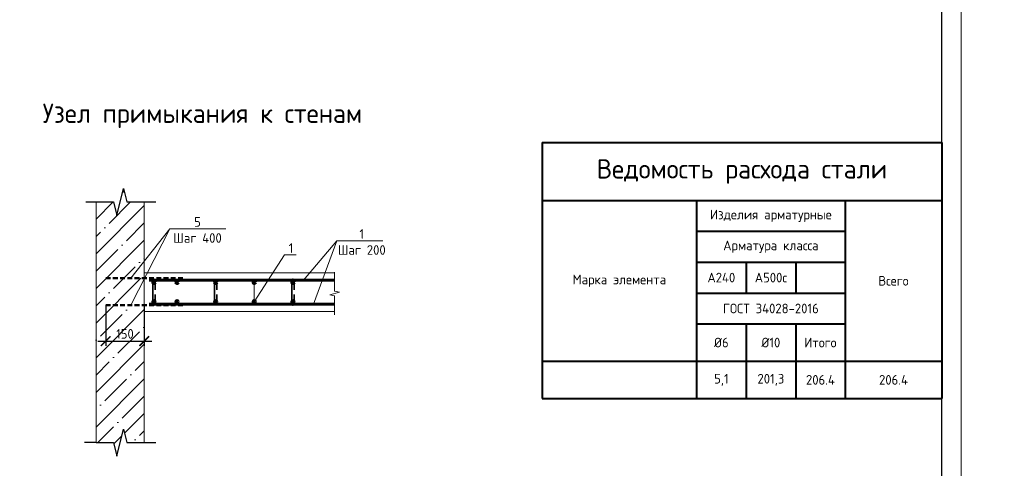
# Model space of a CAD drawing. Header units: millimetres. Extents: x 130535 to 3472113, y -231620 to 121434.
# Tile 129 of 133: x 778330 to 803833, y 6165 to 17792. Entities that reach past the tile are written whole.
import ezdxf
from ezdxf import colors
from ezdxf.entities.mleader import LeaderData, LeaderLine
from ezdxf.enums import TextEntityAlignment as Align
from ezdxf.math import Vec2, Vec3

# ---------------------------------------------------------------- set-up
doc = ezdxf.new("R2010")
doc.units = ezdxf.units.MM
doc.linetypes.add('DASHED2', pattern=[0.375, 0.25, -0.125])
doc.layers.get('DEFPOINTS').update_dxf_attribs({"color": 1, "lineweight": 0})
for name, color, linetype, lineweight in [('Основная 0.35', 200, 'Continuous', 35), ('Основная 0.6', 142, 'Continuous', 60), ('Основная 0.60', 142, 'Continuous', 60), ('РАЗМЕРЫ', 1, 'Continuous', 9), ('Символы 0.20', 1, 'Continuous', 20), ('Тонкая', 81, 'Continuous', 20), ('Тонкая 0.20', 30, 'Continuous', 20), ('ТОНКИЕ', 7, 'Continuous', 9), ('штриховка', 7, 'Continuous', 18)]:
    doc.layers.add(name, color=color, linetype=linetype, lineweight=lineweight)
doc.layers.add('ТОЛСТЫЕ_ОСНОВНЫЕ', color=6, linetype='Continuous')
doc.styles.add('GOST-2.304_Type-B', font='GOST_Common.ttf')
doc.styles.add('ГОСТ', font='isocpeur.TTF')
doc.dimstyles.new('СПДС', dxfattribs={"dimscale": 100, "dimtxt": 2.5, "dimasz": 2.5, "dimexe": 1.25, "dimexo": 0, "dimtad": 1, "dimdec": 0, "dimtxsty": 'GOST-2.304_Type-B', "dimblk": 'ARCHTICK', "dimcen": 2.5, "dimdle": 2, "dimadec": 0, "dimazin": 2, "dimtfac": 0.75, "dimtdec": 0, "dimtmove": 1, "dimatfit": 3, "dimfxl": 1, "dimtolj": 1, "dimarcsym": 1})

# ---------------------------------------------------------------- blocks, each defined once
blk = doc.blocks.new('_None')
blk = doc.blocks.new('*U5')
at = {"layer": 'ТОЛСТЫЕ_ОСНОВНЫЕ', "color": 6}
blk.add_lwpolyline([(20, 5), (589, 5), (589, 415), (20, 415)], close=True, dxfattribs=at)
at = {"layer": 'ТОНКИЕ'}
blk.add_lwpolyline([(0, 0), (594, 0), (594, 420), (0, 420)], close=True, dxfattribs=at)
blk = doc.blocks.new('*T496')
at = {"layer": 'Основная 0.6', "color": 0, "lineweight": 40, "transparency": 16777216}
for p, q in [((0, 0), (10350, 0)), ((0, 0), (0, -6633)), ((10350, 0), (10350, -6633)), ((0, -1500), (10350, -1500)), ((4000, -1500), (4000, -6633)), ((7850, -1500), (7850, -6633)), ((4000, -2300), (7850, -2300)), ((4000, -3100), (7850, -3100)), ((5283, -3100), (5283, -3900)), ((6567, -3100), (6567, -3900)), ((4000, -3900), (7850, -3900)), ((4000, -4700), (7850, -4700)), ((5283, -4700), (5283, -6633)), ((6567, -4700), (6567, -6633)), ((0, -5667), (10350, -5667)), ((0, -6633), (10350, -6633))]:
    blk.add_line(p, q, dxfattribs=at)
at = {"layer": 'Основная 0.6', "color": 0, "transparency": 16777216, "attachment_point": 5, "style": 'GOST-2.304_Type-B'}
for s, insert, char_height, width in [('Ведомость расхода стали', (5175, -750), 500, 10050), ('Изделия арматурные', (5925, -1900), 250, 3550), ('Арматура класса', (5925, -2700), 250, 3550), ('Марка элемента', (2000, -3583), 250, 3700), ('А240', (4642, -3500), 250, 983.33), ('А500с', (5925, -3500), 250, 983.33), ('Всего', (9100, -3583), 250, 2200), ('ГОСТ 34028-2016', (5925, -4300), 250, 3550), ('%%C6', (4642, -5183), 250, 983.33), ('%%C10', (5925, -5183), 250, 983.33), ('Итого', (7208, -5183), 250, 983.33), ('5,1', (4642, -6150), 250, 983.33), ('201,3', (5925, -6150), 250, 983.33), ('206.4', (7208, -6150), 250, 983.33), ('206.4', (9100, -6150), 250, 2200)]:
    blk.add_mtext(s, dxfattribs=dict(at, insert=insert, char_height=char_height, width=width))
blk = doc.blocks.new('_ArchTick')
at = {"color": 0, "linetype": 'ByBlock', "const_width": 0.15}
blk.add_lwpolyline([(-0.5, -0.5), (0.5, 0.5)], dxfattribs=at)
blk = doc.blocks.new('*D548')
at = {"layer": 'DEFPOINTS', "color": 0, "linetype": 'Continuous', "lineweight": 0, "transparency": 16777216}
for p in [(780557, 10389), (781557, 10389), (781557, 9463)]:
    blk.add_point(p, dxfattribs=at)
at = {"layer": 'РАЗМЕРЫ', "color": 0, "linetype": 'Continuous', "lineweight": -2, "transparency": 16777216}
for p, q in [((780557, 10389), (780557, 9338)), ((781557, 10389), (781557, 9338)), ((780357, 9463), (781757, 9463))]:
    blk.add_line(p, q, dxfattribs=at)
at = {"layer": 'РАЗМЕРЫ', "color": 0, "linetype": 'Continuous', "lineweight": -2, "transparency": 16777216, "xscale": 250, "yscale": 250, "zscale": 250, "rotation": 180}
blk.add_blockref('_ArchTick', (780557, 9463), dxfattribs=at)
at = {"layer": 'РАЗМЕРЫ', "color": 0, "linetype": 'Continuous', "lineweight": -2, "transparency": 16777216, "xscale": 250, "yscale": 250, "zscale": 250}
blk.add_blockref('_ArchTick', (781557, 9463), dxfattribs=at)
at = {"layer": 'РАЗМЕРЫ', "color": 0, "linetype": 'Continuous', "lineweight": 0, "transparency": 16777216, "insert": (781057, 9650), "char_height": 250, "attachment_point": 5, "style": 'GOST-2.304_Type-B'}
blk.add_mtext('\\A1;150', dxfattribs=at)

msp = doc.modelspace()

# ---------------------------------------------------------------- hatches: boundary and pattern name
at = {"layer": 'штриховка', "linetype": 'Continuous', "lineweight": 0}
h = msp.add_hatch(dxfattribs=at)
h.set_pattern_fill('ANSI35', color=256, scale=100)
h.set_pattern_definition([(45, (-45201.2, 135429.3), (-449.0128, 449.0128), []), (45, (-44752.2, 135429.3), (-449.0128, 449.0128), [793.75, -158.75, 0, -158.75])])
h.paths.add_polyline_path([(781557, 10230.5), (781557, 10230.5), (781557, 10388.8), (781209, 10388.8), (781557, 11071.9), (781557, 11091.3), (781209, 11091.3), (781557, 11532.8), (781557, 13070.5), (781107, 13070.5), (781019.5, 13420.5), (780844.5, 12720.5), (780757, 13070.5), (780307, 13070.5), (780307, 6830.5), (780757, 6830.5), (780844.5, 6480.5), (781019.5, 7180.5), (781107, 6830.5), (781557, 6830.5)])

# ---------------------------------------------------------------- linework, layer by layer
at = {"color": 0, "linetype": 'ByBlock', "lineweight": -2}
for p, q in [((780045.6, 13070.5), (780757, 13070.5)), ((781107, 13070.5), (781557, 13070.5)), ((781557, 13070.5), (781857, 13070.5)), ((780307, 6830.5), (780007, 6830.5)), ((780307, 6830.5), (780757, 6830.5)), ((781107, 6830.5), (781557, 6830.5)), ((781557, 6830.5), (781857, 6830.5))]:
    msp.add_line(p, q, dxfattribs=at)
at = {"linetype": 'DASHED2', "lineweight": 50, "ltscale": 500}
for p, q in [((782557, 11091.3), (780557, 11091.3)), ((782557, 10388.8), (780557, 10388.8))]:
    msp.add_line(p, q, dxfattribs=at)
at = {"color": 0, "linetype": 'ByBlock', "lineweight": -2}
for points in [[(780757, 13070.5), (780844.5, 12720.5), (781019.5, 13420.5), (781107, 13070.5)], [(780757, 6830.5), (780844.5, 6480.5), (781019.5, 7180.5), (781107, 6830.5)]]:
    msp.add_lwpolyline(points, dxfattribs=at)
at = {"layer": 'Основная 0.35'}
for p, q in [((781777, 11040.5), (781777, 10420.5)), ((781837, 11040.5), (781837, 10790.5)), ((783377, 11040.5), (783377, 10420.5)), ((783437, 11040.5), (783437, 10790.5)), ((785377, 11040.5), (785377, 10420.5)), ((785437, 11040.5), (785437, 10790.5)), ((781837, 10420.5), (781837, 10670.5)), ((783437, 10420.5), (783437, 10670.5)), ((785437, 10420.5), (785437, 10670.5))]:
    msp.add_line(p, q, dxfattribs=at)
for centre, start, end in [((781807, 11040.5), 0, 180), ((785407, 11040.5), 0, 180), ((781807, 10420.5), 180, 0), ((785407, 10420.5), 180, 0)]:
    msp.add_arc(centre, 30, start, end, dxfattribs=at)
at = {"layer": 'Основная 0.60'}
for p, q in [((786484.5, 11040.5), (781682, 11040.5)), ((786484.5, 10420.5), (781682, 10420.5))]:
    msp.add_line(p, q, dxfattribs=at)
for centre in [(781807, 10980.5), (782407, 10980.5), (783407, 10980.5), (784407, 10980.5), (785407, 10980.5), (781807, 10480.5), (782407, 10480.5), (783407, 10480.5), (784407, 10480.5), (785407, 10480.5)]:
    msp.add_circle(centre, 30, dxfattribs=at)
at = {"layer": 'РАЗМЕРЫ', "linetype": 'Continuous', "lineweight": 0}
for p, q in [((782221.1, 12375.4), (781209, 10388.8)), ((786543, 12064.3), (785942.6, 10420.5))]:
    msp.add_line(p, q, dxfattribs=at)
at = {"layer": 'Символы 0.20'}
for points in [[(785684, 11040.5), (786543, 12064.3)], [(786543, 12064.3), (787737.6, 12064.3)]]:
    msp.add_lwpolyline(points, dxfattribs=at)
at = {"layer": 'Тонкая'}
msp.add_lwpolyline([(786484.5, 10142.3), (786484.5, 10217.3), (786484.5, 10632.1), (786359.5, 10663.3), (786609.5, 10725.8), (786484.5, 10757.1), (786484.5, 11171.8), (786484.5, 11246.8)], dxfattribs=at)
at = {"layer": 'Тонкая 0.20', "ltscale": 6}
for p, q in [((780307, 13070.5), (780307, 6830.5)), ((781557, 6830.5), (781557, 13070.5))]:
    msp.add_line(p, q, dxfattribs=at)
at = {"layer": 'Тонкая 0.20'}
for points in [[(781557, 11230.5), (786484.5, 11230.5)], [(786484.5, 10230.5), (781557, 10230.5), (781557, 11230.5)]]:
    msp.add_lwpolyline(points, dxfattribs=at)

# ---------------------------------------------------------------- block references
at = {"xscale": 100, "yscale": 100, "zscale": 100}
msp.add_blockref('*U5', (743311.9, -7790.1), dxfattribs=at)
msp.add_blockref('*T496', (791861.9, 14607.2))

# ---------------------------------------------------------------- texts
at = {"insert": (153574.3, 18462.6), "char_height": 330, "attachment_point": 1, "style": 'ГОСТ'}
msp.add_mtext_dynamic_manual_height_columns('\\pi10055.14148;{\\H1.5152x;\\P\\pi7542.56108;Общие указания\\P\\pi1650;}1.^IРабочая документация разработана в соответствии с заданием на проектирование, требованиями действующих технических регламентов, стандартов, сводов правил и других документов, содержащих установленные требования.\\P2.^IРабочая документация выполнена в соответствии со следующими нормативными и техническими документами:\\P-^IСП 20.13330.2016 "Нагрузки и Воздействия";\\P-^IСП 63.13330.2012 "Бетонные и железобетонные конструкции. Основные положения";\\P-^IСП 22.13330.2016 "Основания зданий и сооружений";\\P-^IСП 45.13330.2012 "Земляные сооружения, основания и фундаменты".\\P3.   За относительную отметку 0,000 принята отметка чистого пола первого этажа.\\P4.^IПеречень видов работ, для которых необходимо составлять акты освидетельствования скрытых работ:\\P-^Iармирование конструкций;\\P-^Iосвидетельствование опалубки перед бетонированием;\\P-^Iвыполнение сварочных работ;\\P-^Iотбор контрольных проб бетона;\\P-^Iсоответствие законченных железобетонных конструкций проекту с отображением качества работ;\\P-^Iустройство монолитных конструкций, выполняемых в зимнее время;  \\P\\pi0;        -    устройство гидроизоляции;\\P\\pi1650;-^Iуплотнение грунтов и обратную засыпку.\\PЗапрещается выполнение последующих работ при отсутствии актов освидетельствования предшествующих скрытых работ во всех случаях.\\P\\pi0;        5. Проект рассчитан на производство работ в период положительных температур. В случае выполнения работ при отрицательных температурах необходимо выполнять требования СНиП часть 3 по производству работ и ППР.\\P        6. При минимальной температуре воздуха до минус 15°С допускается:\\P\\pi1650;-выдерживание бетона в конструкции методом термоса, при предварительном разогреве бетонной смеси;\\P -форсированный электроразогрев бетона в конструкции с повторным уплотнением.\\PПри минимальной температуре воздуха до минус 25°С допускается:\\P -обогрев бетона в греющей опалубке с помощью низкотемпературных электронагревателей;\\P -электродный сквозной прогрев бетона;\\P -электрообогрев с помощью греющего провода.', width=18460.283, gutter_width=5800, heights=[33815.2], dxfattribs=at)
at = {"layer": 'Символы 0.20', "insert": (787190.1, 12364.3), "char_height": 250, "attachment_point": 2, "style": 'GOST-2.304_Type-B'}
msp.add_mtext('1\\PШаг 200', dxfattribs=at)
at = {"layer": 'ТОНКИЕ', "linetype": 'Continuous', "lineweight": 0, "style": 'GOST-2.304_Type-B'}
msp.add_text('Узел примыкания к стенам', height=500, dxfattribs=at).set_placement((783063.1, 15366.4), align=Align.MIDDLE_CENTER)

# ---------------------------------------------------------------- dimensions: what is measured, and where the dimension line sits
at = {"layer": 'РАЗМЕРЫ', "linetype": 'Continuous', "lineweight": 0}
dim = msp.add_linear_dim(base=(781557, 9462.6), p1=(780557, 10388.8), p2=(781557, 10388.8), text='150', dimstyle='СПДС', dxfattribs=at)
dim.commit()
dim.dimension.update_dxf_attribs({"geometry": '*D548', "text_midpoint": (781057, 9650.1)})

# ---------------------------------------------------------------- leaders
at = {"layer": 'Символы 0.20', "ltscale": 100}
ml = msp.add_multileader_mtext('Standard', dxfattribs=at)
ml.set_content('Труба Тр\\Pниз трубы на 50 мм выше верха плиты', color=256, style='ГОСТ')
ml.set_leader_properties(color=256, linetype='ByLayer', lineweight=-1)
ml.set_arrow_properties(name='NONE')
ml.build(insert=Vec2(0, 0))
ml.multileader.update_dxf_attribs({"text_left_attachment_type": 6, "text_right_attachment_type": 6, "dogleg_length": 2.5, "arrow_head_size": 45, "scale": 100})
ctx = ml.context
ctx.base_point, ctx.scale, ctx.char_height, ctx.arrow_head_size, ctx.landing_gap_size, ctx.plane_origin = Vec3(569521.5, 12390.6), 100, 300, 45, 22.5, Vec3(579228, 9080.1)
ctx.left_attachment, ctx.right_attachment = 6, 6
notes = []
notes.append((ctx, [(0, (1, 1, 0), (569271.5, 12390.6), (1, 0), 250, [(0, [(569736.8, 10495.1)], 0, [])])]))
ctx.mtext.insert, ctx.mtext.width, ctx.mtext.flow_direction = Vec3(569544, 12780.6), 3780.751, 5
ml = msp.add_multileader_mtext('Standard', dxfattribs=at)
ml.set_content('Труба Тр\\Pниз трубы на 50 мм выше верха плиты', color=256, style='ГОСТ')
ml.set_leader_properties(color=256, linetype='ByLayer', lineweight=-1)
ml.set_arrow_properties(name='NONE')
ml.build(insert=Vec2(0, 0))
ml.multileader.update_dxf_attribs({"text_left_attachment_type": 6, "text_right_attachment_type": 6, "dogleg_length": 2.5, "arrow_head_size": 45, "scale": 100})
ctx = ml.context
ctx.base_point, ctx.scale, ctx.char_height, ctx.arrow_head_size, ctx.landing_gap_size, ctx.plane_origin = Vec3(633182.2, 12390.6), 100, 300, 45, 22.5, Vec3(642888.8, 9080.1)
ctx.left_attachment, ctx.right_attachment = 6, 6
notes.append((ctx, [(0, (1, 1, 0), (632932.2, 12390.6), (1, 0), 250, [(0, [(633397.6, 10495.1)], 0, [])])]))
ctx.mtext.insert, ctx.mtext.width, ctx.mtext.flow_direction = Vec3(633204.7, 12780.6), 3780.751, 5
ml = msp.add_multileader_mtext('Standard', dxfattribs=at)
ml.set_content('Труба Тр\\Pниз трубы на 50 мм выше верха плиты', color=256, style='ГОСТ')
ml.set_leader_properties(color=256, linetype='ByLayer', lineweight=-1)
ml.set_arrow_properties(name='NONE')
ml.build(insert=Vec2(0, 0))
ml.multileader.update_dxf_attribs({"text_left_attachment_type": 6, "text_right_attachment_type": 6, "dogleg_length": 2.5, "arrow_head_size": 45, "scale": 100})
ctx = ml.context
ctx.base_point, ctx.scale, ctx.char_height, ctx.arrow_head_size, ctx.landing_gap_size, ctx.plane_origin = Vec3(697883.9, 12390.6), 100, 300, 45, 22.5, Vec3(707590.4, 9080.1)
ctx.left_attachment, ctx.right_attachment = 6, 6
notes.append((ctx, [(0, (1, 1, 0), (697633.9, 12390.6), (1, 0), 250, [(0, [(698099.2, 10495.1)], 0, [])])]))
ctx.mtext.insert, ctx.mtext.width, ctx.mtext.flow_direction = Vec3(697906.4, 12780.6), 3780.751, 5
ml = msp.add_multileader_mtext('Standard', dxfattribs=at)
ml.set_content('Труба Тр\\Pниз трубы на 50 мм выше верха плиты', color=256, style='ГОСТ')
ml.set_leader_properties(color=256, linetype='ByLayer', lineweight=-1)
ml.set_arrow_properties(name='NONE')
ml.build(insert=Vec2(0, 0))
ml.multileader.update_dxf_attribs({"text_left_attachment_type": 6, "text_right_attachment_type": 6, "dogleg_length": 2.5, "arrow_head_size": 45, "scale": 100})
ctx = ml.context
ctx.base_point, ctx.scale, ctx.char_height, ctx.arrow_head_size, ctx.landing_gap_size, ctx.plane_origin = Vec3(501440.4, 12197.9), 100, 300, 45, 22.5, Vec3(511146.9, 8887.5)
ctx.left_attachment, ctx.right_attachment = 6, 6
notes.append((ctx, [(1, (1, 1, 0), (505500.4, 12197.9), (-1, 0), 250, [(0, [(506139.9, 10557.6)], 0, [])])]))
ctx.mtext.insert, ctx.mtext.width, ctx.mtext.flow_direction = Vec3(501462.9, 12587.9), 3780.751, 5
at = {"layer": 'Символы 0.20'}
ml = msp.add_multileader_mtext('Standard', dxfattribs=at)
ml.set_content('5\\PШаг 400', color=256, style='GOST-2.304_Type-B')
ml.set_leader_properties(color=256, linetype='ByLayer', lineweight=-1)
ml.set_arrow_properties(name='NONE')
ml.build(insert=Vec2(0, 0))
ml.multileader.update_dxf_attribs({"text_left_attachment_type": 6, "text_right_attachment_type": 6, "dogleg_length": 1, "arrow_head_size": 18, "scale": 20})
ctx = ml.context
ctx.base_point, ctx.scale, ctx.char_height, ctx.arrow_head_size, ctx.landing_gap_size, ctx.plane_origin = Vec3(782321.1, 12375.4), 20, 250, 18, 9, Vec3(781075.6, 12500)
ctx.left_attachment, ctx.right_attachment, ctx.text_align_type = 6, 6, 1
notes.append((ctx, [(0, (1, 1, 0), (782221.1, 12375.4), (1, 0), 100, [(0, [(781209, 11091.3)], 0, [])])]))
ctx.mtext.insert, ctx.mtext.alignment, ctx.mtext.flow_direction = Vec3(782935.4, 12675.4), 2, 5
ml = msp.add_multileader_mtext('Standard', dxfattribs=at)
ml.set_content('1', color=256, style='GOST-2.304_Type-B')
ml.set_leader_properties(color=256, linetype='ByLayer', lineweight=-1)
ml.set_arrow_properties(name='NONE')
ml.build(insert=Vec2(0, 0))
ml.multileader.update_dxf_attribs({"text_left_attachment_type": 6, "text_right_attachment_type": 6, "dogleg_length": 1, "arrow_head_size": 18, "scale": 20})
ctx = ml.context
ctx.base_point, ctx.scale, ctx.char_height, ctx.arrow_head_size, ctx.landing_gap_size, ctx.plane_origin = Vec3(785288.6, 11696.4), 20, 250, 18, 9, Vec3(782940.3, 15850.5)
ctx.left_attachment, ctx.right_attachment = 6, 6
notes.append((ctx, [(0, (1, 1, 0), (785188.6, 11696.4), (1, 0), 100, [(1, [(784407, 10980.5), (784407, 10480.5)], 0, [])])]))
ctx.mtext.insert, ctx.mtext.width, ctx.mtext.flow_direction = Vec3(785297.6, 11996.4), 28.429, 5
at = {"layer": 'Символы 0.20', "ltscale": 100}
ml = msp.add_multileader_mtext('Standard', dxfattribs=at)
ml.set_content('Труба Тр\\Pниз трубы в уровне верха плиты', color=256, style='ГОСТ')
ml.set_leader_properties(color=256, linetype='ByLayer', lineweight=-1)
ml.set_arrow_properties(name='NONE')
ml.build(insert=Vec2(0, 0))
ml.multileader.update_dxf_attribs({"text_left_attachment_type": 6, "text_right_attachment_type": 6, "dogleg_length": 2.5, "arrow_head_size": 45, "scale": 100})
ctx = ml.context
ctx.base_point, ctx.scale, ctx.char_height, ctx.arrow_head_size, ctx.landing_gap_size, ctx.plane_origin = Vec3(439775.3, 9734), 100, 300, 45, 22.5, Vec3(433878.8, 6423.5)
ctx.left_attachment, ctx.right_attachment = 6, 6
notes.append((ctx, [(1, (1, 1, 0), (439525.3, 9734), (1, 0), 250, [(0, [(438885.9, 8093.7)], 0, [])])]))
ctx.mtext.insert, ctx.mtext.width, ctx.mtext.flow_direction = Vec3(439797.8, 10124), 6576.024, 5
ml = msp.add_multileader_mtext('Standard', dxfattribs=at)
ml.set_content('Труба Тр\\Pниз трубы в уровне верха плиты', color=256, style='ГОСТ')
ml.set_leader_properties(color=256, linetype='ByLayer', lineweight=-1)
ml.set_arrow_properties(name='NONE')
ml.build(insert=Vec2(0, 0))
ml.multileader.update_dxf_attribs({"text_left_attachment_type": 6, "text_right_attachment_type": 6, "dogleg_length": 2.5, "arrow_head_size": 45, "scale": 100})
ctx = ml.context
ctx.base_point, ctx.scale, ctx.char_height, ctx.arrow_head_size, ctx.landing_gap_size, ctx.plane_origin = Vec3(374236, 9404.1), 100, 300, 45, 22.5, Vec3(368339.5, 6093.6)
ctx.left_attachment, ctx.right_attachment = 6, 6
notes.append((ctx, [(1, (1, 1, 0), (373986, 9404.1), (1, 0), 250, [(0, [(373346.6, 7763.7)], 0, [])])]))
ctx.mtext.insert, ctx.mtext.width, ctx.mtext.flow_direction = Vec3(374258.5, 9794.1), 6442.783, 5
ml = msp.add_multileader_mtext('Standard', dxfattribs=at)
ml.set_content('Щебень фр.20-40', color=256, style='ГОСТ')
ml.set_leader_properties(color=256, linetype='ByLayer', lineweight=-1)
ml.set_arrow_properties(name='NONE')
ml.build(insert=Vec2(0, 0))
ml.multileader.update_dxf_attribs({"text_left_attachment_type": 6, "text_right_attachment_type": 6, "dogleg_length": 2.5, "arrow_head_size": 45, "scale": 100})
ctx = ml.context
ctx.base_point, ctx.scale, ctx.char_height, ctx.arrow_head_size, ctx.landing_gap_size, ctx.plane_origin = Vec3(573727.1, 8341.3), 100, 300, 45, 22.5, Vec3(567830.5, 5030.9)
ctx.left_attachment, ctx.right_attachment = 6, 6
notes.append((ctx, [(1, (1, 1, 0), (573477.1, 8341.3), (1, 0), 250, [(0, [(571726, 9767.8)], 0, [])])]))
ctx.mtext.insert, ctx.mtext.width, ctx.mtext.flow_direction = Vec3(573749.6, 8731.3), 2129.129, 5
ml = msp.add_multileader_mtext('Standard', dxfattribs=at)
ml.set_content('Щебень фр.20-40', color=256, style='ГОСТ')
ml.set_leader_properties(color=256, linetype='ByLayer', lineweight=-1)
ml.set_arrow_properties(name='NONE')
ml.build(insert=Vec2(0, 0))
ml.multileader.update_dxf_attribs({"text_left_attachment_type": 6, "text_right_attachment_type": 6, "dogleg_length": 2.5, "arrow_head_size": 45, "scale": 100})
ctx = ml.context
ctx.base_point, ctx.scale, ctx.char_height, ctx.arrow_head_size, ctx.landing_gap_size, ctx.plane_origin = Vec3(637387.8, 8341.3), 100, 300, 45, 22.5, Vec3(631491.3, 5030.9)
ctx.left_attachment, ctx.right_attachment = 6, 6
notes.append((ctx, [(1, (1, 1, 0), (637137.8, 8341.3), (1, 0), 250, [(0, [(635386.8, 9767.8)], 0, [])])]))
ctx.mtext.insert, ctx.mtext.width, ctx.mtext.flow_direction = Vec3(637410.3, 8731.3), 2129.129, 5
ml = msp.add_multileader_mtext('Standard', dxfattribs=at)
ml.set_content('Щебень фр.20-40', color=256, style='ГОСТ')
ml.set_leader_properties(color=256, linetype='ByLayer', lineweight=-1)
ml.set_arrow_properties(name='NONE')
ml.build(insert=Vec2(0, 0))
ml.multileader.update_dxf_attribs({"text_left_attachment_type": 6, "text_right_attachment_type": 6, "dogleg_length": 2.5, "arrow_head_size": 45, "scale": 100})
ctx = ml.context
ctx.base_point, ctx.scale, ctx.char_height, ctx.arrow_head_size, ctx.landing_gap_size, ctx.plane_origin = Vec3(702089.5, 8341.3), 100, 300, 45, 22.5, Vec3(696192.9, 5030.9)
ctx.left_attachment, ctx.right_attachment = 6, 6
notes.append((ctx, [(1, (1, 1, 0), (701839.5, 8341.3), (1, 0), 250, [(0, [(700088.4, 9767.8)], 0, [])])]))
ctx.mtext.insert, ctx.mtext.width, ctx.mtext.flow_direction = Vec3(702112, 8731.3), 2129.129, 5
for ctx, leaders in notes:
    for number, flags, end, landing, length, lines in leaders:
        leader = LeaderData()
        leader.index, (leader.has_last_leader_line, leader.has_dogleg_vector, leader.attachment_direction) = number, flags
        leader.last_leader_point, leader.dogleg_vector, leader.dogleg_length = Vec3(end), Vec3(landing), length
        for number, points, colour, breaks in lines:
            line = LeaderLine()
            line.index, line.vertices, line.color, line.breaks = number, Vec3.list(points), colors.encode_raw_color(colour), breaks
            leader.lines.append(line)
        ctx.leaders.append(leader)

doc.saveas('drawing.dxf')
